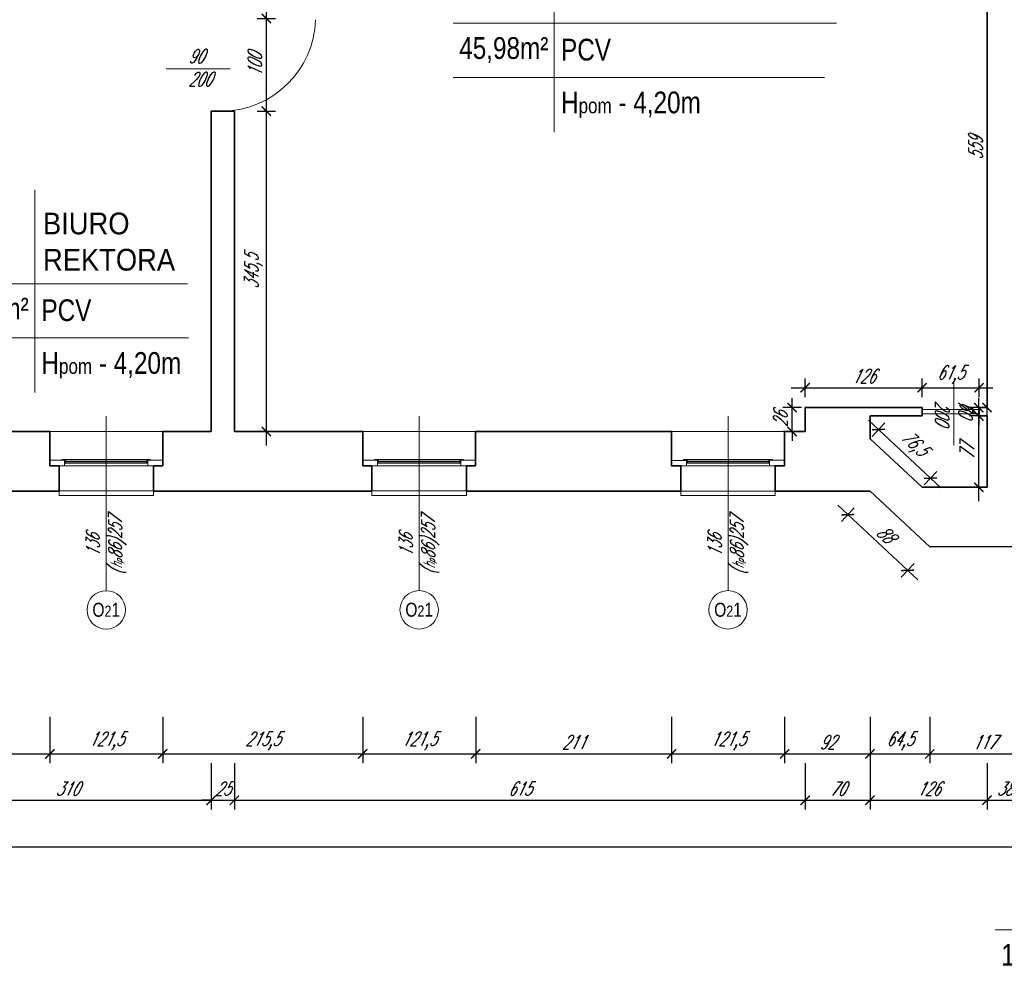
# Model space of a CAD drawing. Header units: millimetres. Extents: x 402 to 79005, y -7782 to 89952.
# Tile 176 of 256: x 26124 to 27185, y 27968 to 28995. Entities that reach past the tile are written whole.
import ezdxf

# ---------------------------------------------------------------- set-up
doc = ezdxf.new("R2010")
doc.units = ezdxf.units.MM
doc.header["$LTSCALE"] = 10
doc.linetypes.add('DASHED', pattern=[19.05, 12.7, -6.35])
doc.layers.get('0').update_dxf_attribs({"lineweight": 0})
doc.layers.get('Defpoints').update_dxf_attribs({"color": 253})
for name, color, linetype, lineweight in [('01 parter - ściany', 253, 'Continuous', 35), ('03-01_okna', 253, 'Continuous', 15), ('03_drzwi', 253, 'Continuous', 15), ('04-1_widok', 253, 'Continuous', 5), ('05-01_wymiary', 253, 'Continuous', 5), ('05-03_opis', 253, 'Continuous', 5)]:
    doc.layers.add(name, color=color, linetype=linetype, lineweight=lineweight)
doc.styles.add('ariel', font='ARIAL.TTF', dxfattribs={"width": 0.8})
doc.styles.add('ariel_wym', font='simplex.shx', dxfattribs={"width": 0.65, "oblique": 25})
doc.dimstyles.new('ariel 50', dxfattribs={"dimtxt": 15, "dimasz": 10, "dimexe": 10, "dimexo": 0, "dimgap": 5, "dimtad": 1, "dimdec": 1, "dimrnd": 0.5, "dimtxsty": 'ariel_wym', "dimblk": 'ARCHTICK', "dimcen": 2.5, "dimdle": 15, "dimazin": 0, "dimtfac": 1, "dimtdec": 1, "dimtix": 1, "dimtmove": 0, "dimatfit": 3, "dimldrblk": 'DOT', "dimfxl": 0, "dimarcsym": 0})
doc.dimstyles.new('ariel 50 wnętrze', dxfattribs={"dimtxt": 15, "dimasz": 10, "dimexe": 10, "dimexo": 0, "dimgap": 5, "dimtad": 1, "dimdec": 1, "dimrnd": 0.5, "dimtxsty": 'ariel_wym', "dimblk": 'ARCHTICK', "dimcen": 2.5, "dimdle": 15, "dimazin": 0, "dimtfac": 1, "dimtdec": 1, "dimtix": 1, "dimtmove": 0, "dimatfit": 3, "dimldrblk": 'DOT', "dimfxl": 0, "dimarcsym": 0})

# ---------------------------------------------------------------- blocks, each defined once
blk = doc.blocks.new('_ArchTick')
at = {"color": 0, "linetype": 'ByBlock', "const_width": 0.15}
blk.add_lwpolyline([(-0.5, -0.5), (0.5, 0.5)], dxfattribs=at)
blk = doc.blocks.new('*D989')
at = {"layer": '05-01_wymiary', "color": 0, "lineweight": -2}
for p, q in [((25943.6, 28244.2), (25943.6, 28194.2)), ((26156.9, 28244.2), (26156.9, 28194.2)), ((25928.6, 28204.2), (26171.9, 28204.2))]:
    blk.add_line(p, q, dxfattribs=at)
at = {"layer": 'Defpoints', "color": 0}
for p in [(25943.6, 28551.5), (26156.9, 28551.6), (26156.9, 28204.2)]:
    blk.add_point(p, dxfattribs=at)
at = {"layer": '05-01_wymiary', "color": 0, "lineweight": -2, "xscale": 10, "yscale": 10, "zscale": 10, "rotation": 180}
blk.add_blockref('_ArchTick', (25943.6, 28204.2), dxfattribs=at)
at = {"layer": '05-01_wymiary', "color": 0, "lineweight": -2, "xscale": 10, "yscale": 10, "zscale": 10}
blk.add_blockref('_ArchTick', (26156.9, 28204.2), dxfattribs=at)
at = {"layer": '05-01_wymiary', "color": 0, "insert": (26050.2, 28218.1), "char_height": 15, "attachment_point": 5, "style": 'ariel_wym'}
blk.add_mtext('213,5', dxfattribs=at)
blk = doc.blocks.new('_Dot')
at = {"color": 0, "linetype": 'ByBlock', "lineweight": -2}
blk.add_line((-0.5, 0), (-1, 0), dxfattribs=at)
at = {"color": 0, "linetype": 'ByBlock', "const_width": 0.5}
blk.add_lwpolyline([(-0.25, 0, 1), (0.25, 0, 1)], format="xyb", close=True, dxfattribs=at)
blk = doc.blocks.new('*D990')
at = {"layer": '05-01_wymiary', "color": 0, "lineweight": -2}
for p, q in [((26156.9, 28244.2), (26156.9, 28194.2)), ((26278.6, 28244.2), (26278.6, 28194.2)), ((26141.9, 28204.2), (26293.6, 28204.2))]:
    blk.add_line(p, q, dxfattribs=at)
at = {"layer": 'Defpoints', "color": 0}
for p in [(26156.9, 28551.6), (26278.6, 28551.5), (26278.6, 28204.2)]:
    blk.add_point(p, dxfattribs=at)
at = {"layer": '05-01_wymiary', "color": 0, "lineweight": -2, "xscale": 10, "yscale": 10, "zscale": 10, "rotation": 180}
blk.add_blockref('_ArchTick', (26156.9, 28204.2), dxfattribs=at)
at = {"layer": '05-01_wymiary', "color": 0, "lineweight": -2, "xscale": 10, "yscale": 10, "zscale": 10}
blk.add_blockref('_ArchTick', (26278.6, 28204.2), dxfattribs=at)
at = {"layer": '05-01_wymiary', "color": 0, "insert": (26217.7, 28218.1), "char_height": 15, "attachment_point": 5, "style": 'ariel_wym'}
blk.add_mtext('121,5', dxfattribs=at)
blk = doc.blocks.new('*D991')
at = {"layer": '05-01_wymiary', "color": 0, "lineweight": -2}
for p, q in [((26278.6, 28244.2), (26278.6, 28194.2)), ((26494.1, 28244.2), (26494.1, 28194.2)), ((26263.6, 28204.2), (26509.1, 28204.2))]:
    blk.add_line(p, q, dxfattribs=at)
at = {"layer": 'Defpoints', "color": 0}
for p in [(26278.6, 28551.5), (26494.1, 28551.5), (26494.1, 28204.2)]:
    blk.add_point(p, dxfattribs=at)
at = {"layer": '05-01_wymiary', "color": 0, "lineweight": -2, "xscale": 10, "yscale": 10, "zscale": 10, "rotation": 180}
blk.add_blockref('_ArchTick', (26278.6, 28204.2), dxfattribs=at)
at = {"layer": '05-01_wymiary', "color": 0, "lineweight": -2, "xscale": 10, "yscale": 10, "zscale": 10}
blk.add_blockref('_ArchTick', (26494.1, 28204.2), dxfattribs=at)
at = {"layer": '05-01_wymiary', "color": 0, "insert": (26386.3, 28218.1), "char_height": 15, "attachment_point": 5, "style": 'ariel_wym'}
blk.add_mtext('215,5', dxfattribs=at)
blk = doc.blocks.new('*D992')
at = {"layer": '05-01_wymiary', "color": 0, "lineweight": -2}
for p, q in [((26494.1, 28244.2), (26494.1, 28194.2)), ((26615.8, 28244.2), (26615.8, 28194.2)), ((26479.1, 28204.2), (26630.8, 28204.2))]:
    blk.add_line(p, q, dxfattribs=at)
at = {"layer": 'Defpoints', "color": 0}
for p in [(26494.1, 28551.5), (26615.8, 28551.6), (26615.8, 28204.2)]:
    blk.add_point(p, dxfattribs=at)
at = {"layer": '05-01_wymiary', "color": 0, "lineweight": -2, "xscale": 10, "yscale": 10, "zscale": 10, "rotation": 180}
blk.add_blockref('_ArchTick', (26494.1, 28204.2), dxfattribs=at)
at = {"layer": '05-01_wymiary', "color": 0, "lineweight": -2, "xscale": 10, "yscale": 10, "zscale": 10}
blk.add_blockref('_ArchTick', (26615.8, 28204.2), dxfattribs=at)
at = {"layer": '05-01_wymiary', "color": 0, "insert": (26554.9, 28218.1), "char_height": 15, "attachment_point": 5, "style": 'ariel_wym'}
blk.add_mtext('121,5', dxfattribs=at)
blk = doc.blocks.new('*D993')
at = {"layer": '05-01_wymiary', "color": 0, "lineweight": -2}
for p, q in [((26615.8, 28244.2), (26615.8, 28194.2)), ((26826.9, 28244.2), (26826.9, 28194.2)), ((26600.8, 28204.2), (26841.9, 28204.2))]:
    blk.add_line(p, q, dxfattribs=at)
at = {"layer": 'Defpoints', "color": 0}
for p in [(26615.8, 28551.6), (26826.9, 28551.5), (26826.9, 28204.2)]:
    blk.add_point(p, dxfattribs=at)
at = {"layer": '05-01_wymiary', "color": 0, "lineweight": -2, "xscale": 10, "yscale": 10, "zscale": 10, "rotation": 180}
blk.add_blockref('_ArchTick', (26615.8, 28204.2), dxfattribs=at)
at = {"layer": '05-01_wymiary', "color": 0, "lineweight": -2, "xscale": 10, "yscale": 10, "zscale": 10}
blk.add_blockref('_ArchTick', (26826.9, 28204.2), dxfattribs=at)
at = {"layer": '05-01_wymiary', "color": 0, "insert": (26721.3, 28216.7), "char_height": 15, "attachment_point": 5, "style": 'ariel_wym'}
blk.add_mtext('211', dxfattribs=at)
blk = doc.blocks.new('*D994')
at = {"layer": '05-01_wymiary', "color": 0, "lineweight": -2}
for p, q in [((26826.9, 28244.2), (26826.9, 28194.2)), ((26948.6, 28244.2), (26948.6, 28194.2)), ((26811.9, 28204.2), (26963.6, 28204.2))]:
    blk.add_line(p, q, dxfattribs=at)
at = {"layer": 'Defpoints', "color": 0}
for p in [(26826.9, 28551.5), (26948.6, 28551.5), (26948.6, 28204.2)]:
    blk.add_point(p, dxfattribs=at)
at = {"layer": '05-01_wymiary', "color": 0, "lineweight": -2, "xscale": 10, "yscale": 10, "zscale": 10, "rotation": 180}
blk.add_blockref('_ArchTick', (26826.9, 28204.2), dxfattribs=at)
at = {"layer": '05-01_wymiary', "color": 0, "lineweight": -2, "xscale": 10, "yscale": 10, "zscale": 10}
blk.add_blockref('_ArchTick', (26948.6, 28204.2), dxfattribs=at)
at = {"layer": '05-01_wymiary', "color": 0, "insert": (26887.7, 28218.1), "char_height": 15, "attachment_point": 5, "style": 'ariel_wym'}
blk.add_mtext('121,5', dxfattribs=at)
blk = doc.blocks.new('*D995')
at = {"layer": '05-01_wymiary', "color": 0, "lineweight": -2}
for p, q in [((26948.6, 28244.2), (26948.6, 28194.2)), ((27040.7, 28244.2), (27040.7, 28194.2)), ((26933.6, 28204.2), (27055.7, 28204.2))]:
    blk.add_line(p, q, dxfattribs=at)
at = {"layer": 'Defpoints', "color": 0}
for p in [(26948.6, 28551.5), (27040.7, 28487.5), (27040.7, 28204.2)]:
    blk.add_point(p, dxfattribs=at)
at = {"layer": '05-01_wymiary', "color": 0, "lineweight": -2, "xscale": 10, "yscale": 10, "zscale": 10, "rotation": 180}
blk.add_blockref('_ArchTick', (26948.6, 28204.2), dxfattribs=at)
at = {"layer": '05-01_wymiary', "color": 0, "lineweight": -2, "xscale": 10, "yscale": 10, "zscale": 10}
blk.add_blockref('_ArchTick', (27040.7, 28204.2), dxfattribs=at)
at = {"layer": '05-01_wymiary', "color": 0, "insert": (26994.7, 28216.7), "char_height": 15, "attachment_point": 5, "style": 'ariel_wym'}
blk.add_mtext('92', dxfattribs=at)
blk = doc.blocks.new('*D996')
at = {"layer": '05-01_wymiary', "color": 0, "lineweight": -2}
for p, q in [((27040.7, 28244.2), (27040.7, 28194.2)), ((27105.1, 28244.2), (27105.1, 28194.2)), ((27025.7, 28204.2), (27120.1, 28204.2))]:
    blk.add_line(p, q, dxfattribs=at)
at = {"layer": 'Defpoints', "color": 0}
for p in [(27040.7, 28487.5), (27105.1, 28427.5), (27105.1, 28204.2)]:
    blk.add_point(p, dxfattribs=at)
at = {"layer": '05-01_wymiary', "color": 0, "lineweight": -2, "xscale": 10, "yscale": 10, "zscale": 10, "rotation": 180}
blk.add_blockref('_ArchTick', (27040.7, 28204.2), dxfattribs=at)
at = {"layer": '05-01_wymiary', "color": 0, "lineweight": -2, "xscale": 10, "yscale": 10, "zscale": 10}
blk.add_blockref('_ArchTick', (27105.1, 28204.2), dxfattribs=at)
at = {"layer": '05-01_wymiary', "color": 0, "insert": (27072.9, 28218.1), "char_height": 15, "attachment_point": 5, "style": 'ariel_wym'}
blk.add_mtext('64,5', dxfattribs=at)
blk = doc.blocks.new('*D997')
at = {"layer": '05-01_wymiary', "color": 0, "lineweight": -2}
for p, q in [((27105.1, 28244.2), (27105.1, 28194.2)), ((27222.2, 28244.2), (27222.2, 28194.2)), ((27090.1, 28204.2), (27237.2, 28204.2))]:
    blk.add_line(p, q, dxfattribs=at)
at = {"layer": 'Defpoints', "color": 0}
for p in [(27222.2, 28491.5), (27105.1, 28427.5), (27222.2, 28204.2)]:
    blk.add_point(p, dxfattribs=at)
at = {"layer": '05-01_wymiary', "color": 0, "lineweight": -2, "xscale": 10, "yscale": 10, "zscale": 10, "rotation": 180}
blk.add_blockref('_ArchTick', (27105.1, 28204.2), dxfattribs=at)
at = {"layer": '05-01_wymiary', "color": 0, "lineweight": -2, "xscale": 10, "yscale": 10, "zscale": 10}
blk.add_blockref('_ArchTick', (27222.2, 28204.2), dxfattribs=at)
at = {"layer": '05-01_wymiary', "color": 0, "insert": (27163.6, 28216.7), "char_height": 15, "attachment_point": 5, "style": 'ariel_wym'}
blk.add_mtext('117', dxfattribs=at)
blk = doc.blocks.new('*D1022')
at = {"layer": '05-01_wymiary', "color": 0, "lineweight": -2}
for p, q in [((26020.8, 28194.2), (26020.8, 28144.2)), ((26330.8, 28194.2), (26330.8, 28144.2)), ((26005.8, 28154.2), (26345.8, 28154.2))]:
    blk.add_line(p, q, dxfattribs=at)
at = {"layer": 'Defpoints', "color": 0}
for p in [(26020.8, 28551.5), (26330.8, 28551.5), (26330.8, 28154.2)]:
    blk.add_point(p, dxfattribs=at)
at = {"layer": '05-01_wymiary', "color": 0, "lineweight": -2, "xscale": 10, "yscale": 10, "zscale": 10, "rotation": 180}
blk.add_blockref('_ArchTick', (26020.8, 28154.2), dxfattribs=at)
at = {"layer": '05-01_wymiary', "color": 0, "lineweight": -2, "xscale": 10, "yscale": 10, "zscale": 10}
blk.add_blockref('_ArchTick', (26330.8, 28154.2), dxfattribs=at)
at = {"layer": '05-01_wymiary', "color": 0, "insert": (26175.8, 28166.7), "char_height": 15, "attachment_point": 5, "style": 'ariel_wym'}
blk.add_mtext('310', dxfattribs=at)
blk = doc.blocks.new('*D1023')
at = {"layer": '05-01_wymiary', "color": 0, "lineweight": -2}
for p, q in [((26330.8, 28194.2), (26330.8, 28144.2)), ((26355.8, 28194.2), (26355.8, 28144.2)), ((26330.8, 28154.2), (26320.8, 28154.2)), ((26330.8, 28154.2), (26355.8, 28154.2)), ((26355.8, 28154.2), (26365.8, 28154.2))]:
    blk.add_line(p, q, dxfattribs=at)
at = {"layer": 'Defpoints', "color": 0}
for p in [(26330.8, 28551.5), (26355.8, 28551.5), (26355.8, 28154.2)]:
    blk.add_point(p, dxfattribs=at)
at = {"layer": '05-01_wymiary', "color": 0, "lineweight": -2, "xscale": 10, "yscale": 10, "zscale": 10}
blk.add_blockref('_ArchTick', (26330.8, 28154.2), dxfattribs=at)
at = {"layer": '05-01_wymiary', "color": 0, "lineweight": -2, "xscale": 10, "yscale": 10, "zscale": 10, "rotation": 180}
blk.add_blockref('_ArchTick', (26355.8, 28154.2), dxfattribs=at)
at = {"layer": '05-01_wymiary', "color": 0, "insert": (26343.3, 28166.7), "char_height": 15, "attachment_point": 5, "style": 'ariel_wym'}
blk.add_mtext('25', dxfattribs=at)
blk = doc.blocks.new('*D1024')
at = {"layer": '05-01_wymiary', "color": 0, "lineweight": -2}
for p, q in [((26355.8, 28194.2), (26355.8, 28144.2)), ((26970.8, 28194.2), (26970.8, 28144.2)), ((26340.8, 28154.2), (26985.8, 28154.2))]:
    blk.add_line(p, q, dxfattribs=at)
at = {"layer": 'Defpoints', "color": 0}
for p in [(26355.8, 28551.5), (26970.8, 28551.5), (26970.8, 28154.2)]:
    blk.add_point(p, dxfattribs=at)
at = {"layer": '05-01_wymiary', "color": 0, "lineweight": -2, "xscale": 10, "yscale": 10, "zscale": 10, "rotation": 180}
blk.add_blockref('_ArchTick', (26355.8, 28154.2), dxfattribs=at)
at = {"layer": '05-01_wymiary', "color": 0, "lineweight": -2, "xscale": 10, "yscale": 10, "zscale": 10}
blk.add_blockref('_ArchTick', (26970.8, 28154.2), dxfattribs=at)
at = {"layer": '05-01_wymiary', "color": 0, "insert": (26663.3, 28166.7), "char_height": 15, "attachment_point": 5, "style": 'ariel_wym'}
blk.add_mtext('615', dxfattribs=at)
blk = doc.blocks.new('*D1025')
at = {"layer": '05-01_wymiary', "color": 0, "lineweight": -2}
for p, q in [((26970.8, 28194.2), (26970.8, 28144.2)), ((27040.7, 28194.2), (27040.7, 28144.2)), ((26955.8, 28154.2), (27055.7, 28154.2))]:
    blk.add_line(p, q, dxfattribs=at)
at = {"layer": 'Defpoints', "color": 0}
for p in [(26970.8, 28551.5), (27040.7, 28556.1), (27040.7, 28154.2)]:
    blk.add_point(p, dxfattribs=at)
at = {"layer": '05-01_wymiary', "color": 0, "lineweight": -2, "xscale": 10, "yscale": 10, "zscale": 10, "rotation": 180}
blk.add_blockref('_ArchTick', (26970.8, 28154.2), dxfattribs=at)
at = {"layer": '05-01_wymiary', "color": 0, "lineweight": -2, "xscale": 10, "yscale": 10, "zscale": 10}
blk.add_blockref('_ArchTick', (27040.7, 28154.2), dxfattribs=at)
at = {"layer": '05-01_wymiary', "color": 0, "insert": (27005.8, 28166.7), "char_height": 15, "attachment_point": 5, "style": 'ariel_wym'}
blk.add_mtext('70', dxfattribs=at)
blk = doc.blocks.new('*D1026')
at = {"layer": '05-01_wymiary', "color": 0, "lineweight": -2}
for p, q in [((27040.7, 28194.2), (27040.7, 28144.2)), ((27166.8, 28194.2), (27166.8, 28144.2)), ((27025.7, 28154.2), (27181.8, 28154.2))]:
    blk.add_line(p, q, dxfattribs=at)
at = {"layer": 'Defpoints', "color": 0}
for p in [(27040.7, 28556.1), (27166.8, 28491.5), (27166.8, 28154.2)]:
    blk.add_point(p, dxfattribs=at)
at = {"layer": '05-01_wymiary', "color": 0, "lineweight": -2, "xscale": 10, "yscale": 10, "zscale": 10, "rotation": 180}
blk.add_blockref('_ArchTick', (27040.7, 28154.2), dxfattribs=at)
at = {"layer": '05-01_wymiary', "color": 0, "lineweight": -2, "xscale": 10, "yscale": 10, "zscale": 10}
blk.add_blockref('_ArchTick', (27166.8, 28154.2), dxfattribs=at)
at = {"layer": '05-01_wymiary', "color": 0, "insert": (27103.8, 28166.7), "char_height": 15, "attachment_point": 5, "style": 'ariel_wym'}
blk.add_mtext('126', dxfattribs=at)
blk = doc.blocks.new('*D1027')
at = {"layer": '05-01_wymiary', "color": 0, "lineweight": -2}
for p, q in [((27166.8, 28194.2), (27166.8, 28144.2)), ((27204.8, 28194.2), (27204.8, 28144.2)), ((27151.8, 28154.2), (27219.8, 28154.2))]:
    blk.add_line(p, q, dxfattribs=at)
at = {"layer": 'Defpoints', "color": 0}
for p in [(27166.8, 28491.5), (27204.8, 28491.5), (27204.8, 28154.2)]:
    blk.add_point(p, dxfattribs=at)
at = {"layer": '05-01_wymiary', "color": 0, "lineweight": -2, "xscale": 10, "yscale": 10, "zscale": 10, "rotation": 180}
blk.add_blockref('_ArchTick', (27166.8, 28154.2), dxfattribs=at)
at = {"layer": '05-01_wymiary', "color": 0, "lineweight": -2, "xscale": 10, "yscale": 10, "zscale": 10}
blk.add_blockref('_ArchTick', (27204.8, 28154.2), dxfattribs=at)
at = {"layer": '05-01_wymiary', "color": 0, "insert": (27185.8, 28166.7), "char_height": 15, "attachment_point": 5, "style": 'ariel_wym'}
blk.add_mtext('38', dxfattribs=at)
blk = doc.blocks.new('*D1032')
at = {"layer": '05-01_wymiary', "color": 0, "lineweight": -2}
for p, q in [((22107.3, 28144.2), (22107.3, 28094.2)), ((27734.6, 28144.2), (27734.6, 28094.2)), ((22092.3, 28104.2), (27749.6, 28104.2))]:
    blk.add_line(p, q, dxfattribs=at)
at = {"layer": 'Defpoints', "color": 0}
for p in [(22107.3, 28559.6), (27734.6, 28487.5), (27734.6, 28104.2)]:
    blk.add_point(p, dxfattribs=at)
at = {"layer": '05-01_wymiary', "color": 0, "lineweight": -2, "xscale": 10, "yscale": 10, "zscale": 10, "rotation": 180}
blk.add_blockref('_ArchTick', (22107.3, 28104.2), dxfattribs=at)
at = {"layer": '05-01_wymiary', "color": 0, "lineweight": -2, "xscale": 10, "yscale": 10, "zscale": 10}
blk.add_blockref('_ArchTick', (27734.6, 28104.2), dxfattribs=at)
at = {"layer": '05-01_wymiary', "color": 0, "insert": (24921, 28118.1), "char_height": 15, "attachment_point": 5, "style": 'ariel_wym'}
blk.add_mtext('5627,5', dxfattribs=at)
blk = doc.blocks.new('*D1157')
at = {"layer": '05-01_wymiary', "color": 0, "lineweight": -2}
for p, q in [((26390.2, 29151.5), (26390.2, 28981.8)), ((26380.2, 29136.5), (26400.2, 29136.5)), ((26380.2, 28996.8), (26400.2, 28996.8))]:
    blk.add_line(p, q, dxfattribs=at)
at = {"layer": 'Defpoints', "color": 0}
for p in [(26355.8, 29136.5), (26355.8, 28996.8), (26390.2, 28996.8)]:
    blk.add_point(p, dxfattribs=at)
at = {"layer": '05-01_wymiary', "color": 0, "lineweight": -2, "xscale": 10, "yscale": 10, "zscale": 10}
for p, rotation in [((26390.2, 29136.5), 90), ((26390.2, 28996.8), 270)]:
    blk.add_blockref('_ArchTick', p, dxfattribs=dict(at, rotation=rotation))
at = {"layer": '05-01_wymiary', "color": 0, "insert": (26376.3, 29066.6), "char_height": 15, "attachment_point": 5, "rotation": 90, "style": 'ariel_wym'}
blk.add_mtext('139,5', dxfattribs=at)
blk = doc.blocks.new('*D1158')
at = {"layer": '05-01_wymiary', "color": 0, "lineweight": -2}
for p, q in [((26390.2, 29011.8), (26390.2, 28881.8)), ((26380.2, 28996.8), (26400.2, 28996.8)), ((26380.2, 28896.8), (26400.2, 28896.8))]:
    blk.add_line(p, q, dxfattribs=at)
at = {"layer": 'Defpoints', "color": 0}
for p in [(26355.8, 28996.8), (26355.8, 28896.8), (26390.2, 28896.8)]:
    blk.add_point(p, dxfattribs=at)
at = {"layer": '05-01_wymiary', "color": 0, "lineweight": -2, "xscale": 10, "yscale": 10, "zscale": 10}
for p, rotation in [((26390.2, 28996.8), 90), ((26390.2, 28896.8), 270)]:
    blk.add_blockref('_ArchTick', p, dxfattribs=dict(at, rotation=rotation))
at = {"layer": '05-01_wymiary', "color": 0, "insert": (26377.7, 28946.8), "char_height": 15, "attachment_point": 5, "rotation": 90, "style": 'ariel_wym'}
blk.add_mtext('100', dxfattribs=at)
blk = doc.blocks.new('*D1159')
at = {"layer": '05-01_wymiary', "color": 0, "lineweight": -2}
for p, q in [((26390.2, 28911.8), (26390.2, 28536.5)), ((26380.2, 28896.8), (26400.2, 28896.8)), ((26380.2, 28551.5), (26400.2, 28551.5))]:
    blk.add_line(p, q, dxfattribs=at)
at = {"layer": 'Defpoints', "color": 0}
for p in [(26355.8, 28896.8), (26355.8, 28551.5), (26390.2, 28551.5)]:
    blk.add_point(p, dxfattribs=at)
at = {"layer": '05-01_wymiary', "color": 0, "lineweight": -2, "xscale": 10, "yscale": 10, "zscale": 10}
for p, rotation in [((26390.2, 28896.8), 90), ((26390.2, 28551.5), 270)]:
    blk.add_blockref('_ArchTick', p, dxfattribs=dict(at, rotation=rotation))
at = {"layer": '05-01_wymiary', "color": 0, "insert": (26376.3, 28724.1), "char_height": 15, "attachment_point": 5, "rotation": 90, "style": 'ariel_wym'}
blk.add_mtext('345,5', dxfattribs=at)
blk = doc.blocks.new('*D1160')
at = {"layer": '05-01_wymiary', "color": 0, "lineweight": -2}
for p, q in [((26956.7, 28577.4), (26956.7, 28587.4)), ((26966.7, 28577.4), (26946.7, 28577.4)), ((26956.7, 28551.5), (26956.7, 28577.4)), ((26966.7, 28551.5), (26946.7, 28551.5)), ((26956.7, 28551.5), (26956.7, 28541.5))]:
    blk.add_line(p, q, dxfattribs=at)
at = {"layer": 'Defpoints', "color": 0}
for p in [(26956.7, 28577.4), (26970.8, 28577.4), (26970.8, 28551.5)]:
    blk.add_point(p, dxfattribs=at)
at = {"layer": '05-01_wymiary', "color": 0, "lineweight": -2, "xscale": 10, "yscale": 10, "zscale": 10}
for p, rotation in [((26956.7, 28577.4), 270), ((26956.7, 28551.5), 90)]:
    blk.add_blockref('_ArchTick', p, dxfattribs=dict(at, rotation=rotation))
at = {"layer": '05-01_wymiary', "color": 0, "insert": (26944.2, 28564.5), "char_height": 15, "attachment_point": 5, "rotation": 90, "style": 'ariel_wym'}
blk.add_mtext('26', dxfattribs=at)
blk = doc.blocks.new('*D1161')
at = {"layer": '05-01_wymiary', "color": 0, "lineweight": -2}
for p, q in [((26970.8, 28588.8), (26970.8, 28608.8)), ((27096.8, 28588.8), (27096.8, 28608.8)), ((26955.8, 28598.8), (27111.8, 28598.8))]:
    blk.add_line(p, q, dxfattribs=at)
at = {"layer": 'Defpoints', "color": 0}
for p in [(27096.8, 28598.8), (26970.8, 28577.4), (27096.8, 28577.4)]:
    blk.add_point(p, dxfattribs=at)
at = {"layer": '05-01_wymiary', "color": 0, "lineweight": -2, "xscale": 10, "yscale": 10, "zscale": 10, "rotation": 180}
blk.add_blockref('_ArchTick', (26970.8, 28598.8), dxfattribs=at)
at = {"layer": '05-01_wymiary', "color": 0, "lineweight": -2, "xscale": 10, "yscale": 10, "zscale": 10}
blk.add_blockref('_ArchTick', (27096.8, 28598.8), dxfattribs=at)
at = {"layer": '05-01_wymiary', "color": 0, "insert": (27033.8, 28611.3), "char_height": 15, "attachment_point": 5, "style": 'ariel_wym'}
blk.add_mtext('126', dxfattribs=at)
blk = doc.blocks.new('*D1162')
at = {"layer": '05-01_wymiary', "color": 0, "lineweight": -2}
for p, q in [((27096.8, 28588.8), (27096.8, 28608.8)), ((27158.2, 28588.8), (27158.2, 28608.8)), ((27081.8, 28598.8), (27173.2, 28598.8))]:
    blk.add_line(p, q, dxfattribs=at)
at = {"layer": 'Defpoints', "color": 0}
for p in [(27158.2, 28598.8), (27096.8, 28577.4), (27158.2, 28575.3)]:
    blk.add_point(p, dxfattribs=at)
at = {"layer": '05-01_wymiary', "color": 0, "lineweight": -2, "xscale": 10, "yscale": 10, "zscale": 10, "rotation": 180}
blk.add_blockref('_ArchTick', (27096.8, 28598.8), dxfattribs=at)
at = {"layer": '05-01_wymiary', "color": 0, "lineweight": -2, "xscale": 10, "yscale": 10, "zscale": 10}
blk.add_blockref('_ArchTick', (27158.2, 28598.8), dxfattribs=at)
at = {"layer": '05-01_wymiary', "color": 0, "insert": (27127.5, 28612.8), "char_height": 15, "attachment_point": 5, "style": 'ariel_wym'}
blk.add_mtext('61,5', dxfattribs=at)
blk = doc.blocks.new('*D1163')
at = {"layer": '05-01_wymiary', "color": 0, "lineweight": -2}
for p, q in [((27157.9, 28476.5), (27157.9, 28583.4)), ((27166.8, 28568.4), (27147.9, 28568.4)), ((27166.8, 28491.5), (27147.9, 28491.5))]:
    blk.add_line(p, q, dxfattribs=at)
at = {"layer": 'Defpoints', "color": 0}
for p in [(27157.9, 28568.4), (27166.8, 28568.4), (27166.8, 28491.5)]:
    blk.add_point(p, dxfattribs=at)
at = {"layer": '05-01_wymiary', "color": 0, "lineweight": -2, "xscale": 10, "yscale": 10, "zscale": 10}
for p, rotation in [((27157.9, 28568.4), 90), ((27157.9, 28491.5), 270)]:
    blk.add_blockref('_ArchTick', p, dxfattribs=dict(at, rotation=rotation))
at = {"layer": '05-01_wymiary', "color": 0, "insert": (27145.4, 28530), "char_height": 15, "attachment_point": 5, "rotation": 90, "style": 'ariel_wym'}
blk.add_mtext('77', dxfattribs=at)
blk = doc.blocks.new('*D1164')
at = {"layer": '05-01_wymiary', "color": 0, "lineweight": -2}
for p, q in [((27157.9, 28577.4), (27157.9, 28587.4)), ((27166.8, 28577.4), (27147.9, 28577.4)), ((27157.9, 28568.4), (27157.9, 28577.4)), ((27166.8, 28568.4), (27147.9, 28568.4)), ((27157.9, 28568.4), (27157.9, 28558.4))]:
    blk.add_line(p, q, dxfattribs=at)
at = {"layer": 'Defpoints', "color": 0}
for p in [(27157.9, 28577.4), (27166.8, 28577.4), (27166.8, 28568.4)]:
    blk.add_point(p, dxfattribs=at)
at = {"layer": '05-01_wymiary', "color": 0, "lineweight": -2, "xscale": 10, "yscale": 10, "zscale": 10}
for p, rotation in [((27157.9, 28577.4), 270), ((27157.9, 28568.4), 90)]:
    blk.add_blockref('_ArchTick', p, dxfattribs=dict(at, rotation=rotation))
at = {"layer": '05-01_wymiary', "color": 0, "insert": (27145.4, 28572.9), "char_height": 15, "attachment_point": 5, "rotation": 90, "style": 'ariel_wym'}
blk.add_mtext('9', dxfattribs=at)
blk = doc.blocks.new('*D1165')
at = {"layer": '05-01_wymiary', "color": 0, "lineweight": -2}
for p, q in [((27166.8, 28562.4), (27166.8, 29151.5)), ((27166.8, 29136.5), (27156.8, 29136.5)), ((27166.8, 28577.4), (27156.8, 28577.4))]:
    blk.add_line(p, q, dxfattribs=at)
at = {"layer": 'Defpoints', "color": 0}
for p in [(27166.8, 29136.5), (27166.8, 29136.5), (27166.8, 28577.4)]:
    blk.add_point(p, dxfattribs=at)
at = {"layer": '05-01_wymiary', "color": 0, "lineweight": -2, "xscale": 10, "yscale": 10, "zscale": 10}
for p, rotation in [((27166.8, 29136.5), 90), ((27166.8, 28577.4), 270)]:
    blk.add_blockref('_ArchTick', p, dxfattribs=dict(at, rotation=rotation))
at = {"layer": '05-01_wymiary', "color": 0, "insert": (27154.3, 28857), "char_height": 15, "attachment_point": 5, "rotation": 90, "style": 'ariel_wym'}
blk.add_mtext('559', dxfattribs=at)
blk = doc.blocks.new('*D1168')
at = {"layer": '05-01_wymiary', "color": 0, "lineweight": -2}
for p, q in [((27005.9, 28472.2), (27092.2, 28391.7)), ((27023.7, 28469.3), (27010.1, 28454.6)), ((27088.1, 28409.3), (27074.4, 28394.6))]:
    blk.add_line(p, q, dxfattribs=at)
at = {"layer": 'Defpoints', "color": 0}
for p in [(27040.7, 28487.5), (27105.1, 28427.5), (27081.2, 28402)]:
    blk.add_point(p, dxfattribs=at)
at = {"layer": '05-01_wymiary', "color": 0, "lineweight": -2, "xscale": 10, "yscale": 10, "zscale": 10}
for p, rotation in [((27016.9, 28462), 137.0000000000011), ((27081.2, 28402), 317.0000000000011)]:
    blk.add_blockref('_ArchTick', p, dxfattribs=dict(at, rotation=rotation))
at = {"layer": '05-01_wymiary', "color": 0, "insert": (27057.6, 28441.1), "char_height": 15, "attachment_point": 5, "rotation": 317, "style": 'ariel_wym'}
blk.add_mtext('88', dxfattribs=at)
blk = doc.blocks.new('*D1169')
at = {"layer": '05-01_wymiary', "color": 0, "lineweight": -2}
for p, q in [((27117, 28491.1), (27038.9, 28563.9)), ((27043.1, 28546.4), (27056.7, 28561)), ((27099.2, 28494), (27112.8, 28508.7))]:
    blk.add_line(p, q, dxfattribs=at)
at = {"layer": 'Defpoints', "color": 0}
for p in [(27049.9, 28553.7), (27040.7, 28543.8), (27096.8, 28491.5)]:
    blk.add_point(p, dxfattribs=at)
at = {"layer": '05-01_wymiary', "color": 0, "lineweight": -2, "xscale": 10, "yscale": 10, "zscale": 10}
for p, rotation in [((27049.9, 28553.7), 136.9999999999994), ((27106, 28501.3), 316.9999999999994)]:
    blk.add_blockref('_ArchTick', p, dxfattribs=dict(at, rotation=rotation))
at = {"layer": '05-01_wymiary', "color": 0, "insert": (27087.5, 28537.7), "char_height": 15, "attachment_point": 5, "rotation": 317, "style": 'ariel_wym'}
blk.add_mtext('76,5', dxfattribs=at)

msp = doc.modelspace()

# ---------------------------------------------------------------- linework, layer by layer
at = {"layer": '01 parter - ściany'}
for p, q in [((27166.83, 28577.45), (27166.83, 29136.5)), ((26330.83, 28551.5), (26330.83, 28896.8)), ((26355.83, 28896.79), (26330.83, 28896.79)), ((26355.83, 28551.5), (26355.83, 28896.79)), ((26970.83, 28577.45), (27040.73, 28577.45)), ((26970.83, 28577.45), (26970.83, 28551.5)), ((27040.73, 28577.45), (27096.83, 28577.45)), ((27096.83, 28568.45), (27096.83, 28577.45)), ((27158.24, 28577.45), (27158.24, 28568.45)), ((27158.24, 28577.45), (27166.83, 28577.45)), ((27096.83, 28568.45), (27040.73, 28568.45)), ((27040.73, 28543.82), (27040.73, 28568.45)), ((27166.83, 28568.45), (27158.24, 28568.45)), ((27166.83, 28491.5), (27166.83, 28568.45)), ((26156.86, 28551.5), (26020.83, 28551.5)), ((26156.86, 28551.5), (26156.86, 28514.55)), ((26330.83, 28551.5), (26278.56, 28551.5)), ((26278.56, 28551.5), (26278.56, 28514.61)), ((26494.06, 28551.5), (26355.83, 28551.5)), ((26494.06, 28551.5), (26494.06, 28514.55)), ((26826.88, 28551.5), (26615.76, 28551.5)), ((26615.76, 28551.5), (26615.76, 28514.61)), ((26826.88, 28551.5), (26826.88, 28514.55)), ((26948.58, 28551.5), (26948.57, 28514.61)), ((26970.83, 28551.5), (26948.58, 28551.5)), ((27096.83, 28491.5), (27040.73, 28543.82)), ((26166.84, 28514.55), (26156.86, 28514.55)), ((26166.83, 28487.5), (26166.84, 28514.55)), ((26268.56, 28487.5), (26268.56, 28514.56)), ((26278.53, 28514.56), (26268.56, 28514.56)), ((26504.03, 28514.55), (26494.06, 28514.55)), ((26504.03, 28487.5), (26504.03, 28514.55)), ((26605.76, 28487.5), (26605.76, 28514.56)), ((26615.73, 28514.56), (26605.76, 28514.56)), ((26836.85, 28514.55), (26826.88, 28514.55)), ((26836.85, 28487.5), (26836.85, 28514.55)), ((26938.57, 28487.5), (26938.57, 28514.56)), ((26948.54, 28514.56), (26938.57, 28514.56)), ((26166.83, 28487.5), (25933.56, 28487.5)), ((26504.03, 28487.5), (26268.56, 28487.5)), ((26836.85, 28487.5), (26605.76, 28487.5)), ((27040.73, 28487.5), (26938.57, 28487.5)), ((27105.07, 28427.5), (27040.73, 28487.5)), ((27166.83, 28491.5), (27096.83, 28491.5)), ((27231.61, 28427.6), (27105.07, 28427.5))]:
    msp.add_line(p, q, dxfattribs=at)
at = {"layer": '03-01_okna', "linetype": 'Continuous', "lineweight": 0}
for p, q in [((26173.86, 28521.6), (26173.86, 28517.6)), ((26173.86, 28519.6), (26261.53, 28519.61)), ((26173.86, 28519.1), (26261.53, 28519.11)), ((26261.53, 28521.61), (26261.53, 28517.61)), ((26511.06, 28521.6), (26511.06, 28517.6)), ((26511.06, 28519.6), (26598.73, 28519.62)), ((26511.06, 28519.1), (26598.73, 28519.12)), ((26598.73, 28521.62), (26598.73, 28517.62)), ((26843.88, 28521.56), (26843.88, 28517.56)), ((26843.88, 28519.56), (26931.54, 28519.58)), ((26843.88, 28519.06), (26931.54, 28519.08)), ((26931.54, 28521.58), (26931.54, 28517.58)), ((26172.86, 28517.6), (26262.53, 28517.61)), ((26262.53, 28514.61), (26172.86, 28514.6)), ((26510.06, 28517.6), (26599.73, 28517.62)), ((26599.73, 28514.62), (26510.06, 28514.6)), ((26842.88, 28517.56), (26932.54, 28517.58)), ((26932.54, 28514.58), (26842.88, 28514.56)), ((26166.83, 28487.55), (26166.83, 28482.55)), ((26268.56, 28487.55), (26268.56, 28482.55)), ((26504.03, 28487.56), (26504.03, 28482.56)), ((26605.76, 28487.56), (26605.76, 28482.56)), ((26836.85, 28487.51), (26836.85, 28482.51)), ((26938.57, 28487.51), (26938.57, 28482.51)), ((26166.83, 28482.55), (26268.56, 28482.55)), ((26504.03, 28482.56), (26605.76, 28482.56)), ((26836.85, 28482.51), (26938.57, 28482.51))]:
    msp.add_line(p, q, dxfattribs=at)
at = {"layer": '03-01_okna', "linetype": 'DASHED'}
for p, q in [((26166.83, 28487.55), (26268.56, 28487.55)), ((26504.03, 28487.56), (26605.76, 28487.56)), ((26836.85, 28487.51), (26938.57, 28487.51))]:
    msp.add_line(p, q, dxfattribs=at)
at = {"layer": '03-01_okna', "linetype": 'Continuous', "lineweight": 0}
for points in [[(26172.86, 28520.6), (26156.86, 28520.6), (26156.86, 28514.6), (26172.86, 28514.6)], [(26278.53, 28520.61), (26262.53, 28520.61), (26262.53, 28514.61), (26278.53, 28514.61)], [(26510.06, 28520.6), (26494.06, 28520.6), (26494.06, 28514.6), (26510.06, 28514.6)], [(26615.73, 28520.62), (26599.73, 28520.62), (26599.73, 28514.62), (26615.73, 28514.62)], [(26842.88, 28520.56), (26826.88, 28520.56), (26826.88, 28514.56), (26842.88, 28514.56)], [(26948.54, 28520.58), (26932.54, 28520.58), (26932.54, 28514.58), (26948.54, 28514.58)]]:
    msp.add_lwpolyline(points, close=True, dxfattribs=at)
for points in [[(26169.86, 28520.6), (26169.86, 28521.6), (26265.53, 28521.61), (26265.53, 28520.61)], [(26507.06, 28520.6), (26507.06, 28521.6), (26602.73, 28521.62), (26602.73, 28520.62)], [(26839.88, 28520.56), (26839.88, 28521.56), (26935.54, 28521.58), (26935.54, 28520.58)]]:
    msp.add_lwpolyline(points, dxfattribs=at)
at = {"layer": '03_drzwi'}
for p, q in [((26282.45, 28942.4), (26351.33, 28942.41)), ((27131.02, 28605.76), (27131.03, 28536.87)), ((27096.83, 28570.76), (27096.83, 28575.26)), ((27096.83, 28575.26), (27158.24, 28575.26)), ((27158.24, 28575.26), (27158.24, 28570.76)), ((27158.24, 28570.76), (27096.83, 28570.76))]:
    msp.add_line(p, q, dxfattribs=at)
msp.add_arc((26341.43, 28998.73), 101.95, 271.06868, 358.15983, dxfattribs=at)
at = {"layer": '04-1_widok'}
for p, q in [((26278.56, 28551.55), (26156.86, 28551.55)), ((26615.76, 28551.56), (26494.06, 28551.56)), ((26948.58, 28551.51), (26826.88, 28551.51))]:
    msp.add_line(p, q, dxfattribs=at)
at = {"layer": '05-03_opis'}
for p, q in [((26700.53, 29092.77), (26700.53, 28874.37)), ((26591.62, 28991.64), (27004.61, 28991.64)), ((26591.62, 28933.28), (26991.54, 28933.28)), ((26140.64, 28811.95), (26140.64, 28593.55)), ((26031.73, 28710.82), (26305.44, 28710.82)), ((26031.73, 28652.46), (26306.2, 28652.46)), ((27175.72, 28014.4), (27588.71, 28014.4))]:
    msp.add_line(p, q, dxfattribs=at)
at = {"layer": '05-03_opis', "lineweight": 0}
for p, q in [((26217.7, 28568.11), (26217.7, 28380.09)), ((26554.89, 28568.16), (26554.89, 28380.15)), ((26887.71, 28568.12), (26887.71, 28380.11))]:
    msp.add_line(p, q, dxfattribs=at)
for centre in [(26217.7, 28359.4), (26554.89, 28359.46), (26887.71, 28359.42)]:
    msp.add_circle(centre, 20.69, dxfattribs=at)

# ---------------------------------------------------------------- texts
at = {"layer": '03_drzwi', "char_height": 15, "width": 160.5905, "style": 'ariel_wym'}
for s, insert, attachment_point, rotation in [('90\\P200', (26306.08, 28963.76), 1, 359.9915), ('70\\P200', (27111.08, 28585), 7, 270.0085)]:
    msp.add_mtext(s, dxfattribs=dict(at, insert=insert, attachment_point=attachment_point, rotation=rotation))
at = {"layer": '05-03_opis', "style": 'ariel'}
for s, insert, char_height, width, attachment_point in [('{\\fArial|b0|i0|c238|p34;45,98m²}', (26646.07, 28962.73), 23.4234, 108.9126, 5), (' PCV', (26700.53, 28963.01), 23.423, 322.789, 4), ('{\\fArial|b0|i0|c238|p34; H\\H0.7x;pom\\H1.429x; - 4,20m}', (26700.53, 28903.82), 23.4234, 322.789, 4), ('{\\fArial|b0|i0|c238|p34;\\W0.9;BIURO\\PREKTORA}', (26149.55, 28756.13), 23.4234, 356.6375, 4), ('{\\fArial|b0|i0|c238|p34;18,14m²}', (26086.19, 28681.91), 23.4234, 108.9126, 5), (' PCV', (26140.64, 28682.19), 23.423, 322.789, 4), ('{\\fArial|b0|i0|c238|p34; H\\H0.7x;pom\\H1.429x; - 4,20m}', (26140.64, 28623.01), 23.4234, 322.789, 4), ('{\\fArial|b0|i0|c238|p34;19,48m²}', (27230.17, 27985.5), 23.4234, 108.9126, 5)]:
    msp.add_mtext(s, dxfattribs=dict(at, insert=insert, char_height=char_height, width=width, attachment_point=attachment_point))
at = {"layer": '05-03_opis', "lineweight": 0, "char_height": 14.4, "width": 62.6613, "attachment_point": 5, "rotation": 90, "style": 'ariel_wym'}
for insert in [(26217.7, 28428.97), (26554.89, 28429.03), (26887.71, 28428.99)]:
    msp.add_mtext('136\\P({\\H0.8333x;h\\H0.6x;p}86)257', dxfattribs=dict(at, insert=insert))
at = {"layer": '05-03_opis', "lineweight": 0, "char_height": 15, "width": 75.1935, "attachment_point": 5, "style": 'ariel'}
for insert in [(26217.7, 28359.4), (26554.89, 28359.46), (26887.71, 28359.42)]:
    msp.add_mtext('O{\\H0.8x;2}1', dxfattribs=dict(at, insert=insert))

# ---------------------------------------------------------------- dimensions: what is measured, and where the dimension line sits
at = {"layer": '05-01_wymiary'}
for base, p1, p2, picture, middle in [((26390.2, 28996.79), (26355.83, 29136.5), (26355.83, 28996.79), '*D1157', (26376.27, 29066.64)), ((26956.7345, 28577.448), (26970.8346, 28551.4987), (26970.8346, 28577.448), '*D1160', (26944.2345, 28564.4733)), ((27157.9467, 28568.448), (27166.8346, 28491.4987), (27166.8346, 28568.448), '*D1163', (27145.4467, 28529.9733))]:
    dim = msp.add_linear_dim(base=base, p1=p1, p2=p2, angle=90, dimstyle='ariel 50 wnętrze', dxfattribs=at)
    dim.commit()
    dim.dimension.update_dxf_attribs({"geometry": picture, "text_midpoint": middle})
for base, p1, p2, picture, middle in [((27166.8346, 29136.4987), (27166.8346, 28577.448), (27166.8346, 29136.4987), '*D1165', (27154.3346, 28856.9733)), ((26390.2, 28896.79), (26355.83, 28996.79), (26355.83, 28896.79), '*D1158', (26377.7, 28946.79)), ((26390.2, 28551.5), (26355.83, 28896.79), (26355.83, 28551.5), '*D1159', (26376.27, 28724.14)), ((27157.95, 28577.45), (27166.83, 28568.45), (27166.83, 28577.45), '*D1164', (27145.45, 28572.95))]:
    dim = msp.add_linear_dim(base=base, p1=p1, p2=p2, angle=90, dimstyle='ariel 50 wnętrze', override={"dimtmove": 1}, dxfattribs=at)
    dim.commit()
    dim.dimension.update_dxf_attribs({"geometry": picture, "text_midpoint": middle})
for base, p1, p2, dimstyle, picture, middle in [((27096.83, 28598.84), (26970.83, 28577.45), (27096.83, 28577.45), 'ariel 50 wnętrze', '*D1161', (27033.83, 28611.34)), ((27734.59, 28104.19), (22107.33, 28559.57), (27734.59, 28487.5), 'ariel 50', '*D1032', (24920.96, 28118.12))]:
    dim = msp.add_linear_dim(base=base, p1=p1, p2=p2, dimstyle=dimstyle, dxfattribs=at)
    dim.commit()
    dim.dimension.update_dxf_attribs({"geometry": picture, "text_midpoint": middle})
for base, p1, p2, dimstyle, picture, middle in [((27158.24, 28598.84), (27096.83, 28577.45), (27158.24, 28575.26), 'ariel 50 wnętrze', '*D1162', (27127.54, 28612.76)), ((26156.86, 28204.19), (25943.56, 28551.55), (26156.86, 28551.55), 'ariel 50', '*D989', (26050.21, 28218.12)), ((26330.83, 28154.19), (26020.83, 28551.5), (26330.83, 28551.5), 'ariel 50', '*D1022', (26175.83, 28166.69)), ((26278.56, 28204.19), (26156.86, 28551.55), (26278.56, 28551.5), 'ariel 50', '*D990', (26217.71, 28218.12)), ((26494.06, 28204.19), (26278.56, 28551.5), (26494.06, 28551.5), 'ariel 50', '*D991', (26386.31, 28218.12)), ((26355.83, 28154.19), (26330.83, 28551.5), (26355.83, 28551.5), 'ariel 50', '*D1023', (26343.33, 28166.69)), ((26970.83, 28154.19), (26355.83, 28551.5), (26970.83, 28551.5), 'ariel 50', '*D1024', (26663.33, 28166.69)), ((26615.76, 28204.19), (26494.06, 28551.5), (26615.76, 28551.56), 'ariel 50', '*D992', (26554.91, 28218.12)), ((26826.88, 28204.19), (26615.76, 28551.56), (26826.88, 28551.51), 'ariel 50', '*D993', (26721.32, 28216.69)), ((26948.58, 28204.19), (26826.88, 28551.51), (26948.58, 28551.5), 'ariel 50', '*D994', (26887.73, 28218.12)), ((27040.7266, 28204.1874), (26948.5752, 28551.4987), (27040.7266, 28487.4987), 'ariel 50', '*D995', (26994.6509, 28216.6874)), ((27040.73, 28154.19), (26970.83, 28551.5), (27040.73, 28556.13), 'ariel 50', '*D1025', (27005.78, 28166.69)), ((27166.83, 28154.19), (27040.73, 28556.13), (27166.83, 28491.5), 'ariel 50', '*D1026', (27103.78, 28166.69)), ((27105.07, 28204.19), (27040.73, 28487.5), (27105.07, 28427.5), 'ariel 50', '*D996', (27072.9, 28218.12)), ((27222.19, 28204.19), (27105.07, 28427.5), (27222.19, 28491.51), 'ariel 50', '*D997', (27163.63, 28216.69)), ((27204.83, 28154.19), (27166.83, 28491.5), (27204.83, 28491.5), 'ariel 50', '*D1027', (27185.83, 28166.69))]:
    dim = msp.add_linear_dim(base=base, p1=p1, p2=p2, dimstyle=dimstyle, override={"dimtmove": 1}, dxfattribs=at)
    dim.commit()
    dim.dimension.update_dxf_attribs({"geometry": picture, "text_midpoint": middle})
for p1, p2, distance, picture, middle in [((27096.83, 28491.5), (27040.73, 28543.82), -13.46, '*D1169', (27087.46, 28537.69)), ((27040.73, 28487.5), (27105.07, 28427.5), -34.93, '*D1168', (27057.6, 28441.1))]:
    dim = msp.add_aligned_dim(p1=p1, p2=p2, distance=distance, dimstyle='ariel 50 wnętrze', dxfattribs=at)
    dim.commit()
    dim.dimension.update_dxf_attribs({"geometry": picture, "text_midpoint": middle})

doc.saveas('drawing.dxf')
